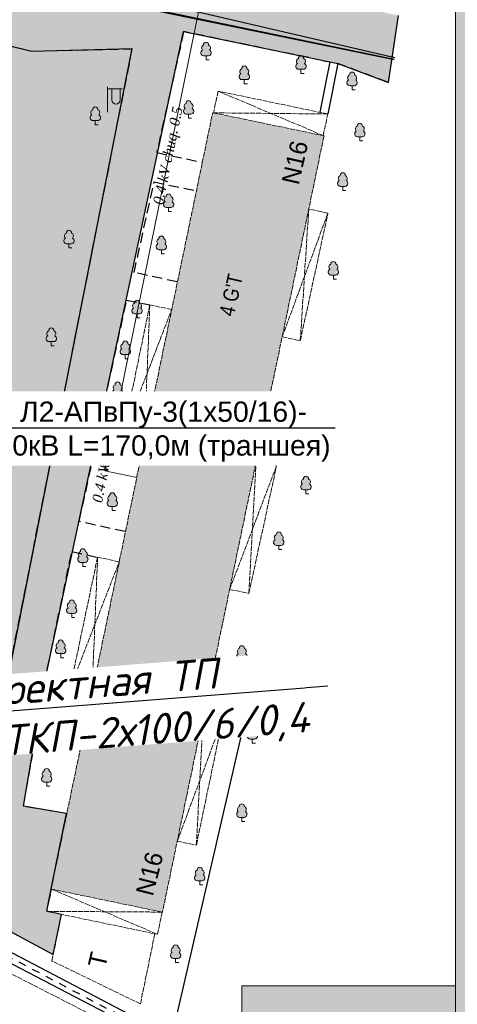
# Model space of a CAD drawing. Extents: x 352696 to 405256, y 4162769 to 4241487.
# Tile 66 of 148: x 403140 to 403183, y 4240205 to 4240302. Entities that reach past the tile are written whole.
import ezdxf
from ezdxf import colors
from ezdxf.entities.mleader import LeaderData, LeaderLine
from ezdxf.enums import TextEntityAlignment as Align
from ezdxf.math import Vec2, Vec3

# ---------------------------------------------------------------- set-up
doc = ezdxf.new("R2010")
doc.units = 0
doc.header["$LTSCALE"] = 0.5
doc.header["$MEASUREMENT"] = 0
for name, pattern in [('Build_Contour_Resid_m1', [1, 1, 0]), ('Commnctn_Gas_Line_Ground_m1', [1, 1, 0]), ('Д_ТРОТ_ТРУБА', [3, 1.5, -1.5]), ('ЗД_СТР_РАЗВ', [3, 2, -1])]:
    doc.linetypes.add(name, pattern=pattern)
for name, color, linetype in [('(007) Здания', 7, 'Continuous'), ('(014) Водопровод', 5, 'ИК_Водопровод -------в--------'), ('(016) Кабель', 1, 'Continuous'), ('(017) Канализация', 33, 'KANALIS_K_1'), ('(019) Связь', 3, 'ИК_КАБ_СВЯЗИ'), ('(025) Дорога', 7, 'Continuous'), ('(027) Гидрография', 7, 'Continuous'), ('(040) Ограда', 7, 'Continuous'), ('--Выноски', 164, 'Continuous')]:
    doc.layers.add(name, color=color, linetype=linetype)
doc.layers.add('.', color=7, linetype='Continuous', lineweight=15)
for name, color, linetype, true_color in [('BUILD_RESID_CNTUR_P', 7, 'Continuous', 0x000000), ('BUILD_RESID_TITLE_T', 7, 'Continuous', 0x000000), ('COMMN_OBJCT_ELCTR_B', 7, 'Continuous', 0x000000), ('COMMN_OBJCT_ELCTR_L', 7, 'Continuous', 0x000000), ('COMMN_OBJCT_ELCTR_T', 7, 'Continuous', 0x000000), ('COMMN_OBJCT_GAS##_L', 7, 'Continuous', 0x000000)]:
    doc.layers.add(name, color=color, linetype=linetype, true_color=true_color)
doc.layers.add('GREEN_VGTAT_#####_B', color=7, linetype='Continuous', lineweight=15, true_color=0x000000)
doc.styles.add('--ЭОМ', font='ARIALN.TTF')
doc.styles.add('Arial Narrow', font='arial.ttf', dxfattribs={"height": 300})
doc.styles.add('P-131', font='txt')
doc.styles.add('S', font='txtwr', dxfattribs={"oblique": 15})
doc.styles.add('БМ-431 (Times New Roman К)', font='timesi.ttf', dxfattribs={"height": 1})
doc.styles.add('Р-131 (Arial Narrow)', font='ARIALN.TTF', dxfattribs={"height": 1})
doc.linetypes.add('Commnctn_Electr_Cabel_Low_Unground_m1', pattern='A,4,-2,[1,Topography.shx,S=0.7,R=45,X=0,Y=0],0.001,[1,Topography.shx,S=0.7,R=315,X=0,Y=0],8,[1,Topography.shx,S=0.7,R=135,X=0,Y=0],0.001,[1,Topography.shx,S=0.7,R=225,X=0,Y=0],-2,4', length=20.002)
doc.linetypes.add('KANALIS_K_1', pattern='A,1,[">",Standard,S=1.8,R=0,X=-0.9,Y=-0.9],3,-1,["К",Standard,S=1.8,R=0,X=-0.9,Y=-0.9],-1,10', length=16)
doc.linetypes.add('ИК_Водопровод -------в--------', pattern='A,9,-0.6,["В",Standard,S=1.2,R=0,X=0,Y=-0.6],-1.2', length=10.8)
doc.linetypes.add('ИК_КАБ_СВЯЗИ', pattern='A,4,["o",Standard,S=0.5,R=0,X=0,Y=-0.125],4,-2', length=10)
doc.linetypes.add('ИК_Э_КАБ_ВН', pattern='A,8,-2,["<<",Standard,S=1,R=0,X=0,Y=-0.5],8,[">>",Standard,S=1,R=0,X=-1,Y=-0.5],-2', length=20)
doc.linetypes.add('ОГРАДА_ГЛИН', pattern='A,4,["|",Standard,S=0.8,R=0,X=0,Y=-0.8],0.5,["|",Standard,S=0.8,R=0,X=0,Y=-0.8],3.5', length=8)

# ---------------------------------------------------------------- blocks, each defined once
blk = doc.blocks.new('ElectricFlash1_m1')
at = {"layer": 'COMMN_OBJCT_ELCTR_B', "linetype": 'Continuous', "lineweight": 9, "true_color": 0xfffffe}
blk.add_hatch(color=7, dxfattribs=at).paths.add_polyline_path([(1.25, 2.3), (0.45, 2.3), (0.45, 1.2, 1), (1.25, 1.2)])
at = {"layer": 'COMMN_OBJCT_ELCTR_B', "color": 18, "linetype": 'Continuous', "lineweight": 9, "true_color": 0x000000}
for p, q in [((0, 0), (0, 2.5)), ((0, 2.3), (1.5, 2.3)), ((0.45, 1.2), (0.45, 2.3)), ((0.45, 2.3), (1.25, 2.3)), ((1.25, 2.3), (1.25, 1.2))]:
    blk.add_line(p, q, dxfattribs=at)
blk.add_arc((0.85, 1.2), 0.4, 180, 0, dxfattribs=at)
blk = doc.blocks.new('CharacteristicFol_m1')
at = {"layer": 'GREEN_VGTAT_#####_B', "linetype": 'Continuous', "lineweight": 13, "true_color": 0xfffffe}
h = blk.add_hatch(color=7, dxfattribs=at)
h.dxf.hatch_style = 1
h.paths.add_polyline_path([(0.7, 1.95, 0.545245), (0.49, 2.94, 0.44906), (0, 3.5, 0.44906), (-0.49, 2.94, 0.545245), (-0.7, 1.95, 0.73339), (-0.48, 0.8), (0.48, 0.8, 0.73339)])
at = {"layer": 'GREEN_VGTAT_#####_B', "color": 18, "linetype": 'Continuous', "lineweight": 13, "true_color": 0x000000}
for p, q in [((-0.48, 0.8), (0.48, 0.8)), ((0, 0), (0, 0.8)), ((0, 0), (0, 0.8)), ((0, 0), (0.6, 0))]:
    blk.add_line(p, q, dxfattribs=at)
for centre, radius, start, end in [((-0.41, 1.41), 0.612, 118.4195, 263.4433), ((-0.28, 2.38), 0.602, 111.2452, 225.6501), ((0, 3), 0.501, 90.2911, 187.0229), ((0, 3), 0.501, 352.9771, 89.7089), ((0.41, 1.41), 0.612, 276.5567, 61.5805), ((0.28, 2.38), 0.602, 314.3499, 68.7548)]:
    blk.add_arc(centre, radius, start, end, dxfattribs=at)
blk = doc.blocks.new('wewewrwerwer')
at = {"layer": '(014) Водопровод', "flags": 128}
blk.add_lwpolyline([(403057.771, 4240198.611), (403081.724, 4240320.576), (403100.516, 4240315.974), (403177.328, 4240298.135)], dxfattribs=at)
at = {"layer": '(016) Кабель', "color": 1, "linetype": 'ИК_Э_КАБ_ВН'}
blk.add_lwpolyline([(403163.639, 4240237.553), (403155.729, 4240203.322), (403138.389, 4240131.677), (403124.996, 4240074.283)], dxfattribs=at)
at = {"layer": '(017) Канализация'}
blk.add_lwpolyline([(403163.706, 4240259.675), (403167.856, 4240258.83)], dxfattribs=at)
at = {"layer": '(019) Связь'}
for points in [[(403177.275, 4240297.926), (403030.1, 4240328.561)], [(403177.27, 4240297.908), (403145.233, 4240304.517)]]:
    blk.add_lwpolyline(points, dxfattribs=at)
at = {"layer": '(025) Дорога', "linetype": 'ЗД_СТР_РАЗВ'}
for points in [[(403096.912, 4240262.979), (403106.22, 4240307.19), (403141.55, 4240298.75), (403151.41, 4240298.99), (403134.69, 4240214.398), (403131.381, 4240215.69)], [(403170.314, 4240297.803), (403156.508, 4240300.682), (403153.857, 4240288.749), (403158.311, 4240287.78)], [(403176.707, 4240295.672), (403171.7, 4240297.53)], [(403155.86, 4240275.984), (403151.623, 4240276.919), (403153.592, 4240285.844), (403157.73, 4240284.984)], [(403150.49, 4240260.7), (403148.082, 4240261.201), (403150.886, 4240274.181), (403153.17, 4240273.71)], [(403150.739, 4240251.342), (403146.2, 4240252.344), (403147.719, 4240259.228), (403152.185, 4240258.3)], [(403145.3, 4240235.91), (403142.784, 4240236.433), (403145.481, 4240249.371), (403148.02, 4240248.82)], [(403144.958, 4240223.521), (403140.718, 4240224.257), (403142.438, 4240234.17), (403146.975, 4240233.227)]]:
    blk.add_lwpolyline(points, dxfattribs=at)
at = {"layer": '(027) Гидрография'}
for points in [[(403136.94, 4240211.16), (403153.13, 4240202.68), (403153.694, 4240202.301)], [(403136.497, 4240210.264), (403152.754, 4240201.821), (403153.485, 4240201.329)]]:
    blk.add_lwpolyline(points, dxfattribs=at)
at = {"layer": '(027) Гидрография', "color": 3, "linetype": 'Д_ТРОТ_ТРУБА'}
blk.add_lwpolyline([(403153.574, 4240201.744), (403152.89, 4240202.199), (403136.988, 4240210.596)], dxfattribs=at)
at = {"layer": '(040) Ограда', "linetype": 'ОГРАДА_ГЛИН'}
for points in [[(403170.915, 4240297.685), (403169.937, 4240292.714)], [(403170.314, 4240297.803), (403170.915, 4240297.685), (403171.7, 4240297.53), (403170.72, 4240292.551)]]:
    blk.add_lwpolyline(points, dxfattribs=at)
at = {"layer": 'BUILD_RESID_CNTUR_P', "color": 18, "linetype": 'Build_Contour_Resid_m1', "lineweight": 13, "true_color": 0x000000}
for points in [[(403170.277, 4240290.416), (403170.72, 4240292.55), (403159.9, 4240294.81), (403159.454, 4240292.663)], [(403159.9, 4240294.81), (403170.277, 4240290.416)], [(403170.72, 4240292.55), (403159.454, 4240292.663)], [(403166.222, 4240270.552), (403168.01, 4240270.18), (403170.74, 4240282.77), (403168.845, 4240283.164)], [(403170.74, 4240282.77), (403166.222, 4240270.552)], [(403168.01, 4240270.18), (403168.845, 4240283.164)], [(403155.333, 4240273.265), (403153.17, 4240273.71), (403150.49, 4240260.7), (403152.628, 4240260.26)], [(403150.49, 4240260.7), (403155.333, 4240273.265)], [(403153.17, 4240273.71), (403152.628, 4240260.26)], [(403161.043, 4240245.645), (403162.94, 4240245.25), (403165.67, 4240257.84), (403163.666, 4240258.257)], [(403165.67, 4240257.84), (403161.043, 4240245.645)], [(403162.94, 4240245.25), (403163.666, 4240258.257)], [(403150.157, 4240248.376), (403148.02, 4240248.82), (403145.3, 4240235.91), (403147.47, 4240235.459)], [(403148.02, 4240248.82), (403147.47, 4240235.459)], [(403145.3, 4240235.91), (403150.157, 4240248.376)], [(403155.876, 4240220.802), (403157.76, 4240220.41), (403160.348, 4240232.82), (403158.457, 4240233.213)], [(403157.76, 4240220.41), (403158.457, 4240233.213)], [(403155.876, 4240220.802), (403160.348, 4240232.82)], [(403143.02, 4240213.891), (403143.473, 4240216.073)], [(403143.476, 4240216.073), (403153.93, 4240211.615)], [(403154.385, 4240213.808), (403143.02, 4240213.88)], [(403143.02, 4240213.88), (403153.93, 4240211.615)], [(403153.93, 4240211.615), (403154.385, 4240213.808)], [(403153.67, 4240211.68), (403152.24, 4240204.75), (403143.511, 4240208.993), (403144.466, 4240213.593)]]:
    blk.add_lwpolyline(points, dxfattribs=at)
blk.add_lwpolyline([(403159.37, 4240292.68), (403170.35, 4240290.4), (403154.42, 4240213.8), (403143.44, 4240216.08)], close=True, dxfattribs=at)
at = {"layer": 'COMMN_OBJCT_ELCTR_L', "color": 1, "linetype": 'Commnctn_Electr_Cabel_Low_Unground_m1', "lineweight": 15, "true_color": 0xff0000, "flags": 128}
blk.add_lwpolyline([(403090.884, 4240350.319), (403090.423, 4240348.651), (403097.02, 4240347.097), (403091.953, 4240326.387), (403159.198, 4240308.617), (403148.726, 4240257.34), (403151.886, 4240256.693)], dxfattribs=at)
at = {"layer": 'COMMN_OBJCT_GAS##_L', "color": 30, "linetype": 'Commnctn_Gas_Line_Ground_m1', "lineweight": 15, "true_color": 0xff7d00, "flags": 128}
blk.add_lwpolyline([(403130.24, 4240160.101), (403112.009, 4240165.291), (403097.223, 4240169.499), (403090.418, 4240180.521), (403087.876, 4240188.936), (403084.255, 4240202.414), (403091.595, 4240231.929), (403121.143, 4240217.108), (403150.307, 4240202.19)], dxfattribs=at)
at = {"layer": 'COMMN_OBJCT_ELCTR_B', "color": 18, "true_color": 0x000000}
for p in [(403148.99, 4240292.73), (403143.36, 4240262.409)]:
    blk.add_blockref('ElectricFlash1_m1', p, dxfattribs=at)
at = {"layer": 'GREEN_VGTAT_#####_B', "color": 18, "true_color": 0x000000, "xscale": 0.5, "yscale": 0.5, "zscale": 0.5}
for p in [(403158.721, 4240297.888), (403168.08, 4240296.558), (403162.491, 4240295.539), (403173.122, 4240294.933), (403156.992, 4240292.127), (403147.79, 4240291.495), (403173.884, 4240289.887), (403172.201, 4240285.003), (403155.02, 4240282.919), (403145.193, 4240279.332), (403154.313, 4240278.759), (403171.274, 4240276.25), (403151.915, 4240272.433), (403143.454, 4240269.689), (403150.75, 4240268.405), (403150.005, 4240264.372), (403141.972, 4240259.654), (403148.726, 4240257.34), (403168.567, 4240255.067), (403149.472, 4240253.436), (403165.89, 4240249.571), (403146.569, 4240247.906), (403145.474, 4240242.859), (403144.379, 4240238.906), (403162.247, 4240238.336), (403143.931, 4240231.78), (403163.28, 4240230.481), (403143.005, 4240226.227), (403162.247, 4240222.741), (403158.098, 4240216.49), (403155.719, 4240208.829)]:
    blk.add_blockref('CharacteristicFol_m1', p, dxfattribs=at)
at = {"layer": '(007) Здания', "style": 'P-131'}
for s, rotation, p in [('N16', 77.18806, (403167.853, 4240285.474)), ('N16', 75.67232, (403153.462, 4240215.299)), ('T', 76.88642, (403148.759, 4240208.195))]:
    blk.add_text(s, height=1.75, rotation=rotation, dxfattribs=at).set_placement(p)
at = {"color": 7, "style": 'S', "oblique": 15, "flags": 8}
blk.add_attdef('SK', (403148.112, 4240555.257), '', height=2, dxfattribs=at)
at = {"layer": 'BUILD_RESID_TITLE_T', "color": 18, "true_color": 0x000000, "style": 'Р-131 (Arial Narrow)'}
for p in [(403161.449, 4240272.499), (403153.221, 4240233.783)]:
    blk.add_text("4 G'T", height=1.5, rotation=77.18806, dxfattribs=at).set_placement(p)
at = {"layer": 'COMMN_OBJCT_ELCTR_T', "color": 18, "linetype": 'Continuous', "true_color": 0x000000, "style": 'БМ-431 (Times New Roman К)'}
for p in [(403155.072, 4240288.416), (403149.069, 4240259.023)]:
    blk.add_text('0.4 kV chuq. 0.5', height=1, rotation=78.45736, dxfattribs=at).set_placement(p, align=Align.MIDDLE)
blk = doc.blocks.new('rw32234324324324')
at = {"layer": '.'}
h = blk.add_hatch(color=41, dxfattribs=at)
h.dxf.hatch_style = 1
h.paths.add_polyline_path([(403591.26, 4240332.78), (403593.82, 4240344.55), (403535.09, 4240357.25), (403532.64, 4240345.31)])
h.paths.add_polyline_path([(403635.758, 4240323.046), (403637.05, 4240329.43), (403637.292, 4240329.378), (403638.43, 4240334.64), (403609.16, 4240340.97), (403606.562, 4240328.954)])
h.paths.add_polyline_path([(403637.05, 4240329.43), (403666.52, 4240322.89), (403664.12, 4240311.03), (403634.65, 4240317.57)])
h.paths.add_polyline_path([(403669.51, 4240335.35), (403681.23, 4240332.59), (403677.84, 4240316.79), (403677.7, 4240316.824), (403674.6, 4240303.23), (403664.18, 4240305.54), (403668.506, 4240324.513), (403667.51, 4240324.7)])
h.paths.add_polyline_path([(403659.37, 4240292.68), (403670.35, 4240290.4), (403654.42, 4240213.8), (403643.44, 4240216.08)])
h.paths.add_polyline_path([(403583.07, 4240274.78), (403576.78, 4240245.53), (403588.44, 4240243.25), (403594.73, 4240272.5)])
h.paths.add_polyline_path([(403572.37, 4240237.63), (403585.55, 4240234.42), (403578.91, 4240207.77), (403565.73, 4240210.98)])
h.paths.add_polyline_path([(403584.66, 4240305.1), (403578.37, 4240275.85), (403589.67, 4240273.63), (403590.89, 4240279.317), (403596.292, 4240278.28), (403598.443, 4240290.374), (403593.729, 4240291.171), (403595.96, 4240302.88)])
h.paths.add_polyline_path([(403585.05, 4240202.81), (403587.88, 4240215.02), (403651.11, 4240199.83), (403648.22, 4240187.61)])
h.paths.add_polyline_path([(403609.98, 4240297.66), (403615.443, 4240296.498), (403614.194, 4240290.629), (403608.731, 4240291.792)])
h.paths.add_polyline_path([(403601.481, 4240257.717), (403622, 4240253.62), (403623.19, 4240259.58), (403607.566, 4240262.7), (403608.61, 4240268.92), (403609.772, 4240268.725), (403611.4, 4240276.88), (403605.812, 4240278.07)])
h.paths.add_polyline_path([(403628.997, 4240289.469), (403629.83, 4240293.46), (403623.87, 4240294.705), (403623.037, 4240290.713)])
at = {"layer": 'BUILD_RESID_CNTUR_P', "color": 18, "linetype": 'Build_Contour_Resid_m1', "lineweight": 13, "true_color": 0x000000}
blk.add_lwpolyline([(403659.37, 4240292.68), (403670.35, 4240290.4), (403654.42, 4240213.8), (403643.44, 4240216.08), (403659.37, 4240292.68)], dxfattribs=at)
blk = doc.blocks.new('rew342342324432')
at = {"layer": '(007) Здания', "lineweight": 30, "transparency": 33554534}
h = blk.add_hatch(color=63, dxfattribs=at)
h.dxf.hatch_style = 1
h.paths.add_polyline_path([(403596.127, 4240233.14), (403597.15, 4240238.264), (403623.717, 4240232.959), (403637.949, 4240299.611), (403641.55, 4240298.761), (403651.41, 4240299.001), (403634.69, 4240214.398), (403631.702, 4240215.565)])
at = {"layer": '.', "lineweight": 30, "ltscale": 100, "true_color": 0x636466, "transparency": 33554687}
h = blk.add_hatch(color=251, dxfattribs=at)
h.dxf.hatch_style = 1
h.paths.add_polyline_path([(403600.898, 4240321.525), (403584.465, 4240325.672), (403584.298, 4240325.794), (403534.038, 4240338.478), (403533.327, 4240335.663), (403656.58, 4240304.35), (403642.39, 4240302.741), (403577.056, 4240318.238), (403576.36, 4240314.851), (403575.71, 4240311.441), (403570.94, 4240286.281), (403568.08, 4240270.111), (403565.06, 4240255.752), (403563.18, 4240247.611), (403566.277, 4240246.07), (403579.82, 4240313.46), (403606.22, 4240307.19), (403641.55, 4240298.761), (403651.41, 4240299.001), (403636.821, 4240225.177), (403634.69, 4240214.408), (403643.64, 4240209.617), (403644.464, 4240213.581), (403643.02, 4240213.891), (403643.442, 4240216.087), (403644.958, 4240223.521), (403640.718, 4240224.257), (403642.784, 4240236.433), (403656.508, 4240300.682), (403671.7, 4240297.541), (403676.707, 4240295.672), (403677.691, 4240302.252), (403663.792, 4240305.48), (403655.837, 4240307.657), (403604.758, 4240320.613)])
at = {"linetype": 'Continuous'}
blk.add_lwpolyline([(403606.22, 4240307.19), (403641.55, 4240298.761), (403651.41, 4240299.001), (403636.821, 4240225.177), (403634.69, 4240214.408), (403643.64, 4240209.617), (403644.464, 4240213.581), (403643.02, 4240213.891), (403643.442, 4240216.087), (403644.958, 4240223.521), (403640.718, 4240224.257), (403642.784, 4240236.433), (403656.508, 4240300.682), (403671.7, 4240297.541), (403676.707, 4240295.672), (403677.691, 4240302.252)], dxfattribs=at)
blk.add_lwpolyline([(403596.127, 4240233.14), (403597.15, 4240238.264), (403623.717, 4240232.959), (403637.949, 4240299.611), (403641.55, 4240298.761), (403651.41, 4240299.001), (403634.69, 4240214.398), (403631.702, 4240215.565)], close=True, dxfattribs=at)
blk = doc.blocks.new('_None')

msp = doc.modelspace()

# ---------------------------------------------------------------- hatches: boundary and pattern name
at = {"layer": '.', "lineweight": 20, "ltscale": 100, "true_color": 0xffffff}
h = msp.add_hatch(color=7, dxfattribs=at)
h.dxf.hatch_style = 1
h.paths.add_polyline_path([(403306.7369, 4240159.2004), (403306.7369, 4240381.9504), (403006.525, 4240381.9504), (403006.525, 4240159.2004)])
h.paths.add_polyline_path([(403302.9869, 4240206.3173), (403302.9869, 4240172.6986), (403021.525, 4240172.6986), (403021.525, 4240378.2004), (403302.9869, 4240378.2004)], flags=16)
at = {"layer": '.', "linetype": 'Continuous', "lineweight": 50, "true_color": 0xffffff}
h = msp.add_hatch(color=7, dxfattribs=at)
h.dxf.hatch_style = 1
h.paths.add_polyline_path([(403162.2559, 4240206.5285), (403183.3281, 4240206.5285), (403183.3281, 4240378.2004), (403302.9869, 4240378.2004), (403302.9869, 4240162.9504), (403162.2559, 4240162.9504)])

# ---------------------------------------------------------------- linework, layer by layer
at = {"layer": '.', "color": 7, "linetype": 'Continuous', "true_color": 0xffffff}
for points in [[(403021.525, 4240172.6986), (403021.525, 4240378.2004), (403183.3281, 4240378.2004), (403183.3281, 4240172.6986)], [(403162.2559, 4240206.5285), (403183.3281, 4240206.5285), (403183.3281, 4240378.2004), (403302.9869, 4240378.2004), (403302.9869, 4240162.9504), (403162.2559, 4240162.9504)]]:
    msp.add_lwpolyline(points, close=True, dxfattribs=at)

# ---------------------------------------------------------------- block references
at = {"color": 1, "linetype": 'Continuous', "lineweight": 50}
for name, p in [('wewewrwerwer', (0, 0)), ('rw32234324324324', (-500, 0)), ('rew342342324432', (-500, 0))]:
    msp.add_blockref(name, p, dxfattribs=at)

# ---------------------------------------------------------------- next in the draw order: leaders
at = {"layer": '--Выноски', "lineweight": 30}
ml = msp.add_multileader_mtext('Standard', dxfattribs=at)
ml.set_content('\\A1;{\\C1;Л2-АПвПу-3(1х50/16)-\\P10кВ L=170,0м (траншея)}', color=256, style='Arial Narrow')
ml.set_leader_properties(color=256)
ml.set_arrow_properties(name='NONE')
ml.build(insert=Vec2(0, 0))
ml.multileader.update_dxf_attribs({"has_dogleg": 0, "text_left_attachment_type": 6, "text_right_attachment_type": 6, "dogleg_length": 1, "arrow_head_size": 0})
ctx = ml.context
ctx.base_point, ctx.char_height, ctx.arrow_head_size, ctx.landing_gap_size, ctx.plane_origin = Vec3(403138.0071, 4240261.5928), 2, 0, 0.25, Vec3(403108.0291, 4240258.2596)
ctx.left_attachment, ctx.right_attachment, ctx.text_align_type = 6, 6, 1
notes = []
notes.append((ctx, [(0, (1, 1, 0), (403137.0071, 4240261.5928), (1, 0), 1, [(0, [(403132.1462, 4240266.7306)], 0, [])])]))
ctx.mtext.insert, ctx.mtext.width, ctx.mtext.alignment, ctx.mtext.flow_direction = Vec3(403154.5265, 4240264.1808), 33.587463, 2, 5
ctx.mtext.has_bg_fill, ctx.mtext.bg_color, ctx.mtext.bg_scale_factor, ctx.mtext.bg_transparency, ctx.mtext.use_window_bg_color = 1, -1073741824, 1.5, 0, 1
at = {"layer": '--Выноски', "linetype": 'Continuous'}
ml = msp.add_multileader_mtext('Standard', dxfattribs=at)
ml.set_content('{\\fISOCPEUR|b1|i1|c204|p34;Проектная ТП\\P2ГТКП-2х\\fISOCPEUR|b1|i1|c0|p34;1\\fISOCPEUR|b1|i1|c204|p34;0\\fISOCPEUR|b1|i1|c0|p34;0\\fISOCPEUR|b1|i1|c204|p34;/\\fISOCPEUR|b1|i1|c0|p34;6\\fISOCPEUR|b1|i1|c204|p34;/0,4}', color=256, style='--ЭОМ')
ml.set_leader_properties(color=256)
ml.set_arrow_properties(name='NONE')
ml.build(insert=Vec2(0, 0))
ml.multileader.update_dxf_attribs({"has_dogleg": 0, "text_left_attachment_type": 6, "text_right_attachment_type": 6, "dogleg_length": 1, "arrow_head_size": 0})
ctx = ml.context
ctx.base_point, ctx.char_height, ctx.arrow_head_size, ctx.landing_gap_size, ctx.plane_origin, ctx.plane_x_axis, ctx.plane_y_axis = Vec3(403133.6807, 4240233.23), 3, 0, 0.5, Vec3(403179.8786, 4240242.6078), Vec3(0.9969589, 0.0779289), Vec3(-0.0779289, 0.9969589)
ctx.left_attachment, ctx.right_attachment = 6, 6
notes.append((ctx, [(0, (1, 1, 0), (403132.6837, 4240233.1521), (0.9969589, 0.0779289), 1, [(0, [(403126.2263, 4240220.1801)], 0, [])])]))
ctx.mtext.insert, ctx.mtext.text_direction, ctx.mtext.rotation, ctx.mtext.flow_direction = Vec3(403133.8986, 4240236.858), Vec3(0.9969589, 0.0779289), 0.078008, 5
ctx.mtext.has_bg_fill, ctx.mtext.bg_color, ctx.mtext.bg_scale_factor, ctx.mtext.bg_transparency, ctx.mtext.use_window_bg_color = 1, -1073741824, 1, 0, 1
for ctx, leaders in notes:
    for number, flags, end, landing, length, lines in leaders:
        leader = LeaderData()
        leader.index, (leader.has_last_leader_line, leader.has_dogleg_vector, leader.attachment_direction) = number, flags
        leader.last_leader_point, leader.dogleg_vector, leader.dogleg_length = Vec3(end), Vec3(landing), length
        for number, points, colour, breaks in lines:
            line = LeaderLine()
            line.index, line.vertices, line.color, line.breaks = number, Vec3.list(points), colors.encode_raw_color(colour), breaks
            leader.lines.append(line)
        ctx.leaders.append(leader)

doc.saveas('drawing.dxf')
